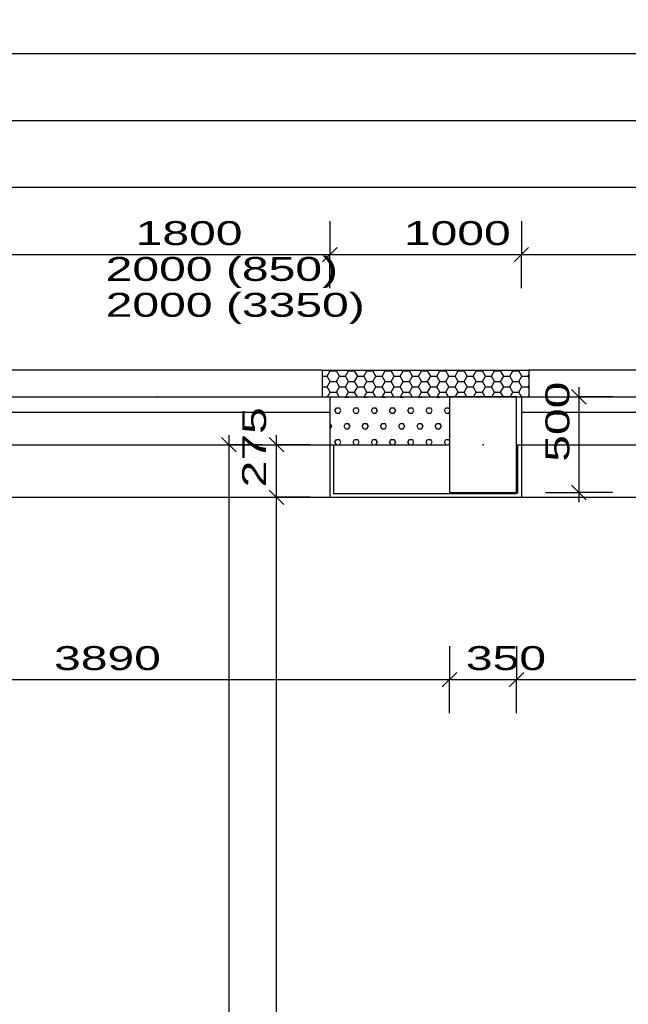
# Model space of a CAD drawing. Extents: x -196363 to 396902, y -489949 to -260582.
# Tile 239 of 256: x 259440 to 262616, y -373397 to -368254. Entities that reach past the tile are written whole.
import ezdxf

# ---------------------------------------------------------------- set-up
doc = ezdxf.new("R2010")
doc.units = 0
doc.header["$MEASUREMENT"] = 0
for name, color, linetype in [('dvere', 1, 'Continuous'), ('koty', 1, 'Continuous'), ('navrh', 2, 'Continuous'), ('okna', 2, 'Continuous'), ('srafy', 8, 'Continuous'), ('tepizol', 8, 'Continuous'), ('žb', 2, 'Continuous')]:
    doc.layers.add(name, color=color, linetype=linetype)
doc.styles.add('SPIRITTXTSTYLE1', font='ROMAN')
doc.dimstyles.new('SPIRITSTYLE26', dxfattribs={"dimtxt": 125, "dimasz": 12.7, "dimexe": 175, "dimexo": -175, "dimgap": 50, "dimtad": 1, "dimdec": 3, "dimzin": 0, "dimdsep": 46, "dimlunit": 7, "dimtxsty": 'SPIRITTXTSTYLE1', "dimblk1": '_TICKMARKS26', "dimblk2": '_TICKMARKS26', "dimsah": 1, "dimcen": 0.09, "dimdle": 50, "dimclrd": 1, "dimclre": 1, "dimclrt": 1, "dimadec": 0, "dimazin": 0, "dimtfac": 1, "dimtdec": 4, "dimtofl": 0, "dimtmove": 1, "dimatfit": 0, "dimfxl": 0, "dimtolj": 1, "dimtzin": 0, "dimarcsym": 0})
doc.dimstyles.new('SPIRITSTYLE491', dxfattribs={"dimtxt": 125, "dimasz": 12.7, "dimexe": 175, "dimexo": 817.485168, "dimgap": 50, "dimtad": 1, "dimdec": 3, "dimzin": 0, "dimdsep": 46, "dimlunit": 7, "dimtxsty": 'SPIRITTXTSTYLE1', "dimblk1": '_TICKMARKS491', "dimblk2": '_TICKMARKS491', "dimsah": 1, "dimcen": 0.09, "dimdle": 50, "dimclrd": 1, "dimclre": 1, "dimclrt": 1, "dimadec": 0, "dimazin": 0, "dimtfac": 1, "dimtdec": 4, "dimtofl": 0, "dimtmove": 1, "dimatfit": 0, "dimfxl": 0, "dimtolj": 1, "dimtzin": 0, "dimarcsym": 0})
doc.dimstyles.new('SPIRITSTYLE493', dxfattribs={"dimtxt": 125, "dimasz": 12.7, "dimexe": 175, "dimexo": 1167.479248, "dimgap": 50, "dimtad": 1, "dimdec": 3, "dimzin": 0, "dimdsep": 46, "dimlunit": 7, "dimtxsty": 'SPIRITTXTSTYLE1', "dimblk1": '_TICKMARKS493', "dimblk2": '_TICKMARKS493', "dimsah": 1, "dimcen": 0.09, "dimdle": 50, "dimclrd": 1, "dimclre": 1, "dimclrt": 1, "dimadec": 0, "dimazin": 0, "dimtfac": 1, "dimtdec": 4, "dimtofl": 0, "dimtmove": 1, "dimatfit": 0, "dimfxl": 0, "dimtolj": 1, "dimtzin": 0, "dimarcsym": 0})
doc.dimstyles.new('SPIRITSTYLE496', dxfattribs={"dimtxt": 125, "dimasz": 12.7, "dimexe": 175, "dimexo": 1267.467041, "dimgap": 50, "dimtad": 1, "dimdec": 3, "dimzin": 0, "dimdsep": 46, "dimlunit": 7, "dimtxsty": 'SPIRITTXTSTYLE1', "dimblk1": '_TICKMARKS496', "dimblk2": '_TICKMARKS496', "dimsah": 1, "dimcen": 0.09, "dimdle": 50, "dimclrd": 1, "dimclre": 1, "dimclrt": 1, "dimadec": 0, "dimazin": 0, "dimtfac": 1, "dimtdec": 4, "dimtofl": 0, "dimtmove": 1, "dimatfit": 0, "dimfxl": 0, "dimtolj": 1, "dimtzin": 0, "dimarcsym": 0})
doc.dimstyles.new('SPIRITSTYLE497', dxfattribs={"dimtxt": 125, "dimasz": 12.7, "dimexe": 175, "dimexo": 1617.461182, "dimgap": 50, "dimtad": 1, "dimdec": 3, "dimzin": 0, "dimdsep": 46, "dimlunit": 7, "dimtxsty": 'SPIRITTXTSTYLE1', "dimblk1": '_TICKMARKS497', "dimblk2": '_TICKMARKS497', "dimsah": 1, "dimcen": 0.09, "dimdle": 50, "dimclrd": 1, "dimclre": 1, "dimclrt": 1, "dimadec": 0, "dimazin": 0, "dimtfac": 1, "dimtdec": 4, "dimtofl": 0, "dimtmove": 1, "dimatfit": 0, "dimfxl": 0, "dimtolj": 1, "dimtzin": 0, "dimarcsym": 0})
doc.dimstyles.new('SPIRITSTYLE634', dxfattribs={"dimtxt": 125, "dimasz": 12.7, "dimexe": 175, "dimexo": 74.187881, "dimgap": 50, "dimtad": 1, "dimdec": 3, "dimzin": 0, "dimdsep": 46, "dimlunit": 7, "dimtxsty": 'SPIRITTXTSTYLE1', "dimblk1": '_TICKMARKS634', "dimblk2": '_TICKMARKS634', "dimsah": 1, "dimcen": 0.09, "dimdle": 50, "dimclrd": 1, "dimclre": 1, "dimclrt": 1, "dimadec": 0, "dimazin": 0, "dimtfac": 1, "dimtdec": 4, "dimtofl": 0, "dimtmove": 1, "dimatfit": 0, "dimfxl": 0, "dimtolj": 1, "dimtzin": 0, "dimarcsym": 0})
doc.dimstyles.new('SPIRITSTYLE635', dxfattribs={"dimtxt": 125, "dimasz": 12.7, "dimexe": 175, "dimexo": 500.605255, "dimgap": 50, "dimtad": 1, "dimdec": 3, "dimzin": 0, "dimdsep": 46, "dimlunit": 7, "dimtxsty": 'SPIRITTXTSTYLE1', "dimblk1": '_TICKMARKS635', "dimblk2": '_TICKMARKS635', "dimsah": 1, "dimcen": 0.09, "dimdle": 50, "dimclrd": 1, "dimclre": 1, "dimclrt": 1, "dimadec": 0, "dimazin": 0, "dimtfac": 1, "dimtdec": 4, "dimtofl": 0, "dimtmove": 1, "dimatfit": 0, "dimfxl": 0, "dimtolj": 1, "dimtzin": 0, "dimarcsym": 0})
doc.dimstyles.new('SPIRITSTYLE698', dxfattribs={"dimtxt": 125, "dimasz": 12.7, "dimexe": 175, "dimexo": 902.217957, "dimgap": 50, "dimtad": 1, "dimdec": 3, "dimzin": 0, "dimdsep": 46, "dimlunit": 7, "dimtxsty": 'SPIRITTXTSTYLE1', "dimblk1": '_TICKMARKS698', "dimblk2": '_TICKMARKS698', "dimsah": 1, "dimcen": 0.09, "dimdle": 50, "dimclrd": 1, "dimclre": 1, "dimclrt": 1, "dimadec": 0, "dimazin": 0, "dimtfac": 1, "dimtdec": 4, "dimtofl": 0, "dimtmove": 1, "dimatfit": 0, "dimfxl": 0, "dimtolj": 1, "dimtzin": 0, "dimarcsym": 0})
doc.dimstyles.new('SPIRITSTYLE699', dxfattribs={"dimtxt": 125, "dimasz": 12.7, "dimexe": 175, "dimexo": 802.230286, "dimgap": 50, "dimtad": 1, "dimdec": 3, "dimzin": 0, "dimdsep": 46, "dimlunit": 7, "dimtxsty": 'SPIRITTXTSTYLE1', "dimblk1": '_TICKMARKS699', "dimblk2": '_TICKMARKS699', "dimsah": 1, "dimcen": 0.09, "dimdle": 50, "dimclrd": 1, "dimclre": 1, "dimclrt": 1, "dimadec": 0, "dimazin": 0, "dimtfac": 1, "dimtdec": 4, "dimtofl": 0, "dimtmove": 1, "dimatfit": 0, "dimfxl": 0, "dimtolj": 1, "dimtzin": 0, "dimarcsym": 0})

# ---------------------------------------------------------------- blocks, each defined once
blk = doc.blocks.new('_TICKMARKS491')
at = {"color": 1, "linetype": 'Continuous'}
blk.add_line((-3, -3), (3, 3), dxfattribs=at)
blk = doc.blocks.new('*D1251')
at = {"color": 1, "linetype": 'Continuous', "ltscale": 300}
for p, q in [((259257.75, -369306.21875, 1723.800049), (259257.75, -369481.1875, 1723.800049)), ((261057.75, -369306.21875, 1723.800049), (261057.75, -369481.1875, 1723.800049)), ((259207.75, -369481.1875, 1723.800049), (261107.765625, -369481.1875, 1723.800049)), ((259257.75, -369656.1875, 1723.800049), (259257.75, -369481.1875, 1723.800049)), ((261057.75, -369656.1875, 1723.800049), (261057.75, -369481.1875, 1723.800049))]:
    blk.add_line(p, q, dxfattribs=at)
at = {"color": 1, "linetype": 'Continuous', "ltscale": 300, "xscale": 12.69999980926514, "yscale": 12.69999980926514, "zscale": 12.69999980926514, "rotation": 180.0000050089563}
blk.add_blockref('_TICKMARKS491', (259257.75, -369481.1875, 1723.800049), dxfattribs=at)
at = {"color": 1, "linetype": 'Continuous', "ltscale": 300, "xscale": 12.69999980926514, "yscale": 12.69999980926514, "zscale": 12.69999980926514}
blk.add_blockref('_TICKMARKS491', (261057.75, -369481.1875, 1723.800049), dxfattribs=at)
at = {"color": 1, "linetype": 'Continuous', "ltscale": 300, "style": 'SPIRITTXTSTYLE1', "width": 1.5}
blk.add_text('1800', height=125, dxfattribs=at).set_placement((260044.6875, -369431.21875, 1723.800049))
blk = doc.blocks.new('*D1252')
at = {"color": 1, "linetype": 'Continuous', "ltscale": 300}
for p, q in [((261057.75, -369306.21875, 1723.800049), (261057.75, -369481.1875, 1723.800049)), ((262057.75, -369306.21875, 1723.800049), (262057.75, -369481.1875, 1723.800049)), ((261007.75, -369481.1875, 1723.800049), (262107.765625, -369481.1875, 1723.800049)), ((261057.75, -369656.1875, 1723.800049), (261057.75, -369481.1875, 1723.800049)), ((262057.75, -369656.1875, 1723.800049), (262057.75, -369481.1875, 1723.800049))]:
    blk.add_line(p, q, dxfattribs=at)
at = {"color": 1, "linetype": 'Continuous', "ltscale": 300, "xscale": 12.69999980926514, "yscale": 12.69999980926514, "zscale": 12.69999980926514, "rotation": 180.0000050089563}
blk.add_blockref('_TICKMARKS491', (261057.75, -369481.1875, 1723.800049), dxfattribs=at)
at = {"color": 1, "linetype": 'Continuous', "ltscale": 300, "xscale": 12.69999980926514, "yscale": 12.69999980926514, "zscale": 12.69999980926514}
blk.add_blockref('_TICKMARKS491', (262057.75, -369481.1875, 1723.800049), dxfattribs=at)
at = {"color": 1, "linetype": 'Continuous', "ltscale": 300, "style": 'SPIRITTXTSTYLE1', "width": 1.5}
blk.add_text('1000', height=125, dxfattribs=at).set_placement((261444.65625, -369431.21875, 1723.800049))
blk = doc.blocks.new('*D1253')
at = {"color": 1, "linetype": 'Continuous', "ltscale": 300}
for p, q in [((262057.75, -369306.21875, 1723.80005), (262057.75, -369481.1875, 1723.80005)), ((263857.75, -369306.21875, 1723.80005), (263857.75, -369481.1875, 1723.80005)), ((262007.75, -369481.1875, 1723.80005), (263907.75, -369481.1875, 1723.80005)), ((262057.75, -369656.1875, 1723.80005), (262057.75, -369481.1875, 1723.80005)), ((263857.75, -369656.1875, 1723.80005), (263857.75, -369481.1875, 1723.80005))]:
    blk.add_line(p, q, dxfattribs=at)
at = {"color": 1, "linetype": 'Continuous', "ltscale": 300, "xscale": 12.69999980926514, "yscale": 12.69999980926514, "zscale": 12.69999980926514, "rotation": 180.0000050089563}
blk.add_blockref('_TICKMARKS491', (262057.75, -369481.1875, 1723.80005), dxfattribs=at)
at = {"color": 1, "linetype": 'Continuous', "ltscale": 300, "xscale": 12.69999980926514, "yscale": 12.69999980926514, "zscale": 12.69999980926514}
blk.add_blockref('_TICKMARKS491', (263857.75, -369481.1875, 1723.80005), dxfattribs=at)
at = {"color": 1, "linetype": 'Continuous', "ltscale": 300, "style": 'SPIRITTXTSTYLE1', "width": 1.5}
blk.add_text('1800', height=125, dxfattribs=at).set_placement((262844.6875, -369431.21875, 1723.80005))
blk = doc.blocks.new('_TICKMARKS493')
at = {"color": 1, "linetype": 'Continuous'}
blk.add_line((-3, -3), (3, 3), dxfattribs=at)
blk = doc.blocks.new('*D1264')
at = {"color": 1, "linetype": 'Continuous', "ltscale": 300}
for p, q in [((257792.734375, -368956.21875, 1723.800049), (257792.734375, -369131.21875, 1723.800049)), ((276522.75, -368956.21875, 1723.800049), (276522.75, -369131.21875, 1723.800049)), ((276572.75, -369131.21875, 1723.800049), (257742.734375, -369131.21875, 1723.800049)), ((257792.734375, -369306.21875, 1723.800049), (257792.734375, -369131.21875, 1723.800049)), ((276522.75, -369306.21875, 1723.800049), (276522.75, -369131.21875, 1723.800049))]:
    blk.add_line(p, q, dxfattribs=at)
at = {"color": 1, "linetype": 'Continuous', "ltscale": 300, "xscale": 12.69999980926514, "yscale": 12.69999980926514, "zscale": 12.69999980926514}
for p, rotation in [((257792.734375, -369131.21875, 1723.800049), 180.0000050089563), ((276522.75, -369131.21875, 1723.800049), 360.0000100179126)]:
    blk.add_blockref('_TICKMARKS493', p, dxfattribs=dict(at, rotation=rotation))
at = {"color": 1, "linetype": 'Continuous', "ltscale": 300, "style": 'SPIRITTXTSTYLE1', "width": 1.5}
blk.add_text('18730', height=125, rotation=360.000010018, dxfattribs=at).set_placement((267014.90625, -369081.21875, 1723.800049))
blk = doc.blocks.new('_TICKMARKS496')
at = {"color": 1, "linetype": 'Continuous'}
blk.add_line((-3, -3), (3, 3), dxfattribs=at)
blk = doc.blocks.new('*D1271')
at = {"color": 1, "linetype": 'Continuous', "ltscale": 300}
for p, q in [((257542.75, -368606.21875, 1723.80005), (257542.75, -368781.21875, 1723.80005)), ((276772.75, -368606.21875, 1723.80005), (276772.75, -368781.21875, 1723.80005)), ((257492.75, -368781.21875, 1723.80005), (276822.78125, -368781.21875, 1723.80005)), ((257542.75, -368956.21875, 1723.80005), (257542.75, -368781.21875, 1723.80005)), ((276772.75, -368956.21875, 1723.80005), (276772.75, -368781.21875, 1723.80005))]:
    blk.add_line(p, q, dxfattribs=at)
at = {"color": 1, "linetype": 'Continuous', "ltscale": 300, "xscale": 12.69999980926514, "yscale": 12.69999980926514, "zscale": 12.69999980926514, "rotation": 180.0000050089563}
blk.add_blockref('_TICKMARKS496', (257542.75, -368781.21875, 1723.80005), dxfattribs=at)
at = {"color": 1, "linetype": 'Continuous', "ltscale": 300, "xscale": 12.69999980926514, "yscale": 12.69999980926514, "zscale": 12.69999980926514}
blk.add_blockref('_TICKMARKS496', (276772.75, -368781.21875, 1723.80005), dxfattribs=at)
at = {"color": 1, "linetype": 'Continuous', "ltscale": 300, "style": 'SPIRITTXTSTYLE1', "width": 1.5}
blk.add_text('19230', height=125, dxfattribs=at).set_placement((267014.90625, -368731.21875, 1723.80005))
blk = doc.blocks.new('_TICKMARKS497')
at = {"color": 1, "linetype": 'Continuous'}
blk.add_line((-3, -3), (3, 3), dxfattribs=at)
blk = doc.blocks.new('*D1272')
at = {"color": 1, "linetype": 'Continuous', "ltscale": 300}
for p, q in [((251502.765625, -368256.21875, 1723.800049), (251502.765625, -368431.21875, 1723.800049)), ((276772.75, -368256.21875, 1723.800049), (276772.75, -368431.21875, 1723.800049)), ((251452.765625, -368431.21875, 1723.800049), (276822.78125, -368431.21875, 1723.800049)), ((251502.765625, -368606.21875, 1723.800049), (251502.765625, -368431.21875, 1723.800049)), ((276772.75, -368606.21875, 1723.800049), (276772.75, -368431.21875, 1723.800049))]:
    blk.add_line(p, q, dxfattribs=at)
at = {"color": 1, "linetype": 'Continuous', "ltscale": 300, "xscale": 12.69999980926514, "yscale": 12.69999980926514, "zscale": 12.69999980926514, "rotation": 180.0000050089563}
blk.add_blockref('_TICKMARKS497', (251502.765625, -368431.21875, 1723.800049), dxfattribs=at)
at = {"color": 1, "linetype": 'Continuous', "ltscale": 300, "xscale": 12.69999980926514, "yscale": 12.69999980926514, "zscale": 12.69999980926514}
blk.add_blockref('_TICKMARKS497', (276772.75, -368431.21875, 1723.800049), dxfattribs=at)
at = {"color": 1, "linetype": 'Continuous', "ltscale": 300, "style": 'SPIRITTXTSTYLE1', "width": 1.5}
blk.add_text('25270', height=125, dxfattribs=at).set_placement((263988.96875, -368381.25, 1723.800049))
blk = doc.blocks.new('_TICKMARKS26')
at = {"color": 1, "linetype": 'Continuous'}
blk.add_line((-3, -3), (3, 3), dxfattribs=at)
blk = doc.blocks.new('*D1554')
at = {"color": 1, "linetype": 'Continuous', "ltscale": 300}
for p, q in [((260780.046875, -380123.6875, 1723.800049), (260780.046875, -370698.65625, 1723.800049)), ((260605.046875, -370748.65625, 1723.800049), (260780.046875, -370748.65625, 1723.800049)), ((260955.03125, -370748.65625, 1723.800049), (260780.046875, -370748.65625, 1723.800049)), ((260605.046875, -380073.65625, 1723.800049), (260780.046875, -380073.65625, 1723.800049)), ((260955.03125, -380073.65625, 1723.800049), (260780.046875, -380073.65625, 1723.800049))]:
    blk.add_line(p, q, dxfattribs=at)
at = {"color": 1, "linetype": 'Continuous', "ltscale": 300, "xscale": 12.69999980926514, "yscale": 12.69999980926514, "zscale": 12.69999980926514}
for p, rotation in [((260780.046875, -370748.65625, 1723.800049), 90.00000250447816), ((260780.046875, -380073.65625, 1723.800049), 270.0000006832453)]:
    blk.add_blockref('_TICKMARKS26', p, dxfattribs=dict(at, rotation=rotation))
at = {"color": 1, "linetype": 'Continuous', "ltscale": 300, "style": 'SPIRITTXTSTYLE1', "width": 1.5}
blk.add_text('9325', height=125, rotation=90.000002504, dxfattribs=at).set_placement((260730.0625, -375530.1875, 1723.800049))
blk = doc.blocks.new('*D1555')
at = {"color": 1, "linetype": 'Continuous', "ltscale": 300}
for p, q in [((260780.046875, -370798.6875, 1723.800049), (260780.046875, -370423.6875, 1723.800049)), ((260605.046875, -370473.6875, 1723.800049), (260780.046875, -370473.6875, 1723.800049)), ((260955.03125, -370473.6875, 1723.800049), (260780.046875, -370473.6875, 1723.800049)), ((260605.046875, -370748.65625, 1723.800049), (260780.046875, -370748.65625, 1723.800049)), ((260955.03125, -370748.65625, 1723.800049), (260780.046875, -370748.65625, 1723.800049))]:
    blk.add_line(p, q, dxfattribs=at)
at = {"color": 1, "linetype": 'Continuous', "ltscale": 300, "xscale": 12.69999980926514, "yscale": 12.69999980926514, "zscale": 12.69999980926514}
for p, rotation in [((260780.046875, -370473.6875, 1723.800049), 90.00000250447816), ((260780.046875, -370748.65625, 1723.800049), 270.0000006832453)]:
    blk.add_blockref('_TICKMARKS26', p, dxfattribs=dict(at, rotation=rotation))
at = {"color": 1, "linetype": 'Continuous', "ltscale": 300, "style": 'SPIRITTXTSTYLE1', "width": 1.5}
blk.add_text('275', height=125, rotation=90.000002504, dxfattribs=at).set_placement((260725.71875, -370696.40625, 1723.800049))
blk = doc.blocks.new('_TICKMARKS634')
at = {"color": 1, "linetype": 'Continuous'}
blk.add_line((-3, -3), (3, 3), dxfattribs=at)
blk = doc.blocks.new('*D1556')
at = {"color": 1, "linetype": 'Continuous', "ltscale": 300}
for p, q in [((260530.859375, -370423.6875, 1723.800049), (260530.859375, -380183.65625, 1723.800049)), ((260355.859375, -370473.6875, 1723.800049), (260530.859375, -370473.6875, 1723.800049)), ((260705.84375, -370473.6875, 1723.800049), (260530.859375, -370473.6875, 1723.800049)), ((260355.859375, -380133.65625, 1723.800049), (260530.859375, -380133.65625, 1723.800049)), ((260705.84375, -380133.65625, 1723.800049), (260530.859375, -380133.65625, 1723.800049))]:
    blk.add_line(p, q, dxfattribs=at)
at = {"color": 1, "linetype": 'Continuous', "ltscale": 300, "xscale": 12.69999980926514, "yscale": 12.69999980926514, "zscale": 12.69999980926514}
for p, rotation in [((260530.859375, -370473.6875, 1723.800049), 90.00000250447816), ((260530.859375, -380133.65625, 1723.800049), -90.00000250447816)]:
    blk.add_blockref('_TICKMARKS634', p, dxfattribs=dict(at, rotation=rotation))
at = {"color": 1, "linetype": 'Continuous', "ltscale": 300, "style": 'SPIRITTXTSTYLE1', "width": 1.5}
blk.add_text('9660', height=125, rotation=450.000019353, dxfattribs=at).set_placement((260480.875, -375422.6875, 1723.800049))
blk = doc.blocks.new('_TICKMARKS635')
at = {"color": 1, "linetype": 'Continuous'}
blk.add_line((-3, -3), (3, 3), dxfattribs=at)
blk = doc.blocks.new('*D1557')
at = {"color": 1, "linetype": 'Continuous', "ltscale": 300}
for p, q in [((262358.375, -370173.6875, 1723.80005), (262358.375, -370773.6875, 1723.80005)), ((262183.375, -370223.6875, 1723.80005), (262358.375, -370223.6875, 1723.80005)), ((262533.34375, -370223.6875, 1723.80005), (262358.375, -370223.6875, 1723.80005)), ((262183.375, -370723.65625, 1723.80005), (262358.375, -370723.65625, 1723.80005)), ((262533.34375, -370723.65625, 1723.80005), (262358.375, -370723.65625, 1723.80005))]:
    blk.add_line(p, q, dxfattribs=at)
at = {"color": 1, "linetype": 'Continuous', "ltscale": 300, "xscale": 12.69999980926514, "yscale": 12.69999980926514, "zscale": 12.69999980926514}
for p, rotation in [((262358.375, -370223.6875, 1723.80005), 90.00000250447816), ((262358.375, -370723.65625, 1723.80005), -90.00000250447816)]:
    blk.add_blockref('_TICKMARKS635', p, dxfattribs=dict(at, rotation=rotation))
at = {"color": 1, "linetype": 'Continuous', "ltscale": 300, "style": 'SPIRITTXTSTYLE1', "width": 1.5}
blk.add_text('500', height=125, rotation=450.00001935, dxfattribs=at).set_placement((262308.375, -370562.96875, 1723.80005))
blk = doc.blocks.new('_TICKMARKS698')
at = {"color": 1, "linetype": 'Continuous'}
blk.add_line((-3, -3), (3, 3), dxfattribs=at)
blk = doc.blocks.new('*D1662')
at = {"color": 1, "linetype": 'Continuous', "ltscale": 300}
for p, q in [((257792.734375, -371525.90625, 1723.800049), (257792.734375, -371700.90625, 1723.800049)), ((261682.75, -371525.90625, 1723.800049), (261682.75, -371700.90625, 1723.800049)), ((257742.734375, -371700.90625, 1723.800049), (261732.765625, -371700.90625, 1723.800049)), ((257792.734375, -371875.90625, 1723.800049), (257792.734375, -371700.90625, 1723.800049)), ((261682.75, -371875.90625, 1723.800049), (261682.75, -371700.90625, 1723.800049))]:
    blk.add_line(p, q, dxfattribs=at)
at = {"color": 1, "linetype": 'Continuous', "ltscale": 300, "xscale": 12.69999980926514, "yscale": 12.69999980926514, "zscale": 12.69999980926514, "rotation": 180.0000050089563}
blk.add_blockref('_TICKMARKS698', (257792.734375, -371700.90625, 1723.800049), dxfattribs=at)
at = {"color": 1, "linetype": 'Continuous', "ltscale": 300, "xscale": 12.69999980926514, "yscale": 12.69999980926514, "zscale": 12.69999980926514}
blk.add_blockref('_TICKMARKS698', (261682.75, -371700.90625, 1723.800049), dxfattribs=at)
at = {"color": 1, "linetype": 'Continuous', "ltscale": 300, "style": 'SPIRITTXTSTYLE1', "width": 1.5}
blk.add_text('3890', height=125, dxfattribs=at).set_placement((259618.703125, -371650.90625, 1723.800049))
blk = doc.blocks.new('_TICKMARKS699')
at = {"color": 1, "linetype": 'Continuous'}
blk.add_line((-3, -3), (3, 3), dxfattribs=at)
blk = doc.blocks.new('*D1663')
at = {"color": 1, "linetype": 'Continuous', "ltscale": 300}
for p, q in [((261682.75, -371525.90625, 1723.800049), (261682.75, -371700.90625, 1723.800049)), ((262032.75, -371525.90625, 1723.800049), (262032.75, -371700.90625, 1723.800049)), ((261632.75, -371700.90625, 1723.800049), (262082.75, -371700.90625, 1723.800049)), ((261682.75, -371875.90625, 1723.800049), (261682.75, -371700.90625, 1723.800049)), ((262032.75, -371875.90625, 1723.800049), (262032.75, -371700.90625, 1723.800049))]:
    blk.add_line(p, q, dxfattribs=at)
at = {"color": 1, "linetype": 'Continuous', "ltscale": 300, "xscale": 12.69999980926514, "yscale": 12.69999980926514, "zscale": 12.69999980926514, "rotation": 180.0000050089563}
blk.add_blockref('_TICKMARKS699', (261682.75, -371700.90625, 1723.800049), dxfattribs=at)
at = {"color": 1, "linetype": 'Continuous', "ltscale": 300, "xscale": 12.69999980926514, "yscale": 12.69999980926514, "zscale": 12.69999980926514}
blk.add_blockref('_TICKMARKS699', (262032.75, -371700.90625, 1723.800049), dxfattribs=at)
at = {"color": 1, "linetype": 'Continuous', "ltscale": 300, "style": 'SPIRITTXTSTYLE1', "width": 1.5}
blk.add_text('350', height=125, dxfattribs=at).set_placement((261768.453125, -371650.90625, 1723.800049))
blk = doc.blocks.new('*D1664')
at = {"color": 1, "linetype": 'Continuous', "ltscale": 300}
for p, q in [((262032.75, -371525.90625, 1723.80005), (262032.75, -371700.90625, 1723.80005)), ((266982.75, -371525.90625, 1723.80005), (266982.75, -371700.90625, 1723.80005)), ((261982.75, -371700.90625, 1723.80005), (267032.75, -371700.90625, 1723.80005)), ((262032.75, -371875.90625, 1723.80005), (262032.75, -371700.90625, 1723.80005)), ((266982.75, -371875.90625, 1723.80005), (266982.75, -371700.90625, 1723.80005))]:
    blk.add_line(p, q, dxfattribs=at)
at = {"color": 1, "linetype": 'Continuous', "ltscale": 300, "xscale": 12.69999980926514, "yscale": 12.69999980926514, "zscale": 12.69999980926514, "rotation": 180.0000050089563}
blk.add_blockref('_TICKMARKS699', (262032.75, -371700.90625, 1723.80005), dxfattribs=at)
at = {"color": 1, "linetype": 'Continuous', "ltscale": 300, "xscale": 12.69999980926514, "yscale": 12.69999980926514, "zscale": 12.69999980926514}
blk.add_blockref('_TICKMARKS699', (266982.75, -371700.90625, 1723.80005), dxfattribs=at)
at = {"color": 1, "linetype": 'Continuous', "ltscale": 300, "style": 'SPIRITTXTSTYLE1', "width": 1.5}
blk.add_text('4950', height=125, dxfattribs=at).set_placement((264388.71875, -371650.90625, 1723.80005))

msp = doc.modelspace()

# ---------------------------------------------------------------- hatches: boundary and pattern name
at = {"layer": 'srafy', "linetype": 'Continuous', "ltscale": 300}
h = msp.add_hatch(dxfattribs=at)
h.set_pattern_fill('PorBet', color=8, scale=15.875, style=0, pattern_type=2)
h.set_pattern_definition([(0, (583704.19, -258948.734), (47.625, 82.488914), [15.875, -79.375]), (0, (583704.19, -258921.234), (47.625, 82.488914), [15.875, -79.375]), (60.000002, (583720.06, -258948.734), (-47.625, 82.488914), [15.875, -79.375]), (120.000003, (583704.19, -258948.734), (-95.25, -3e-06), [15.875, -79.375]), (60.000002, (583696.25, -258934.984), (-47.625, 82.488914), [15.875, -79.375]), (120.000003, (583728, -258934.984), (-95.25, -3e-06), [15.875, -79.375])])
h.paths.add_polyline_path([(261057.75, -370223.6875), (261057.75, -370473.6875), (261682.75, -370473.6875), (261682.75, -370223.6875)], flags=0)
at = {"layer": 'tepizol', "linetype": 'Continuous', "ltscale": 300}
h = msp.add_hatch(dxfattribs=at)
h.set_pattern_fill('Plastev', scale=31.75, style=0, pattern_type=2)
h.set_pattern_definition([(0, (583704.188, -258948.734), (47.625, 27.4963055), [-63.5, 31.75]), (60.000002, (583704.188, -258948.734), (-1.7e-06, 54.9926147), [31.75, -63.5]), (120.000003, (583704.188, -258948.734), (-47.625, 27.4963055), [-63.5, 31.75])])
h.paths.add_polyline_path([(262097.73438, -370223.6875), (262097.73438, -370083.6875), (261017.75, -370083.6875), (261017.75, -370223.6875)], flags=0)

# ---------------------------------------------------------------- linework, layer by layer
at = {"layer": 'dvere', "color": 7, "linetype": 'Continuous', "ltscale": 300}
for p, q in [((261057.75, -370473.6875, 900), (261057.75, -370748.65625, 900)), ((261077.75, -370473.6875, 900), (261077.75, -370728.6875, 900)), ((262037.76562, -370473.6875, 900), (262037.76562, -370728.6875, 900)), ((262057.75, -370473.6875, 900), (262057.75, -370748.65625, 900)), ((258067.71875, -370748.65625, 900), (276247.75, -370748.65625, 900)), ((261077.75, -370728.6875, 900), (262032.75, -370728.6875, 900))]:
    msp.add_line(p, q, dxfattribs=at)
at = {"layer": 'navrh', "color": 2, "linetype": 'Continuous', "ltscale": 300}
for p, q in [((261017.75, -370083.6875, 900), (262097.73438, -370083.6875, 900)), ((261017.75, -370083.6875, 900), (261017.75, -370223.6875, 900)), ((262097.73438, -370083.6875, 900), (262097.73438, -370223.6875, 900)), ((261017.75, -370223.6875, 900), (262097.73438, -370223.6875, 900)), ((261057.75, -370223.6875, 900), (261057.75, -370473.6875, 900)), ((262057.75, -370223.6875, 900), (262057.75, -370473.6875, 900)), ((261057.75, -370473.6875, 900), (261682.75, -370473.6875, 900)), ((262032.75, -370473.6875, 900), (262057.75, -370473.6875, 900))]:
    msp.add_line(p, q, dxfattribs=at)
at = {"layer": 'okna', "color": 7, "linetype": 'Continuous', "ltscale": 300}
for p, q in [((261017.75, -370083.6875, 3371.40015), (259297.73438, -370083.6875, 3371.40015)), ((263817.75, -370083.6875, 3371.40015), (262097.73438, -370083.6875, 3371.40015)), ((259257.75, -370223.6875, 4195.2002), (261057.75, -370223.6875, 4195.2002)), ((262057.75, -370223.6875, 5019.00049), (263857.75, -370223.6875, 5019.00049)), ((259257.75, -370303.6875, 4195.2002), (261057.75, -370303.6875, 4195.2002)), ((262057.75, -370303.6875, 5019.00049), (263857.75, -370303.6875, 5019.00049)), ((259257.75, -370473.6875, 4195.2002), (261057.75, -370473.6875, 4195.2002)), ((262057.75, -370473.6875, 5019.00049), (263857.75, -370473.6875, 5019.00049))]:
    msp.add_line(p, q, dxfattribs=at)
msp.add_point((260157.76562, -370223.6875, 3371.40015), dxfattribs=at)
at = {"layer": 'žb', "color": 2, "linetype": 'Continuous', "ltscale": 300}
for p, q in [((262032.75, -370223.6875, 1723.80005), (261682.75, -370223.6875, 1723.80005)), ((261682.75, -370223.6875, 1723.80005), (261682.75, -370723.65625, 1723.80005)), ((262032.75, -370723.65625, 1723.80005), (262032.75, -370223.6875, 1723.80005)), ((261682.75, -370723.65625, 1723.80005), (262032.75, -370723.65625, 1723.80005))]:
    msp.add_line(p, q, dxfattribs=at)
msp.add_point((261857.75, -370473.6875, 1723.80005), dxfattribs=at)

# ---------------------------------------------------------------- texts
at = {"layer": 'koty', "color": 1, "linetype": 'Continuous', "ltscale": 300, "style": 'SPIRITTXTSTYLE1', "width": 1.5}
for s, p in [('2000 (850)', (259888.40625, -369618.3125, 1723.80005)), ('2000 (3350)', (259888.40625, -369805.71875, 1723.80005))]:
    msp.add_text(s, height=125, dxfattribs=at).set_placement(p)

# ---------------------------------------------------------------- dimensions: what is measured, and where the dimension line sits
at = {"layer": 'koty', "color": 1, "linetype": 'Continuous', "ltscale": 300}
for base, p1, p2, dimstyle, picture, middle in [((251502.76562, -368431.21875, 1723.80005), (251502.76562, -376253.65625, 1723.80005), (276772.75, -370223.6875, 1723.80005), 'SPIRITSTYLE497', '*D1272', (264137.78125, -368431.21875, 1723.80005)), ((257542.75, -368781.21875, 1723.80005), (257542.75, -370223.6875, 1723.80005), (276772.75, -370223.6875, 1723.80005), 'SPIRITSTYLE496', '*D1271', (267157.75, -368781.21875, 1723.80005)), ((276522.75, -369131.21875, 1723.80005), (276522.75, -370473.6875, 1723.80005), (257792.73438, -370473.6875, 1723.80005), 'SPIRITSTYLE493', '*D1264', (267157.75, -369131.21875, 1723.80005)), ((259257.75, -369481.1875, 1723.80005), (259257.75, -370473.6875, 1723.80005), (261057.75, -370473.6875, 1723.80005), 'SPIRITSTYLE491', '*D1251', (260157.76562, -369481.1875, 1723.80005)), ((261057.75, -369481.1875, 1723.80005), (261057.75, -370473.6875, 1723.80005), (262057.75, -370473.6875, 1723.80005), 'SPIRITSTYLE491', '*D1252', (261557.73438, -369481.1875, 1723.80005)), ((262057.75, -369481.1875, 1723.80005), (262057.75, -370473.6875, 1723.80005), (263857.75, -370473.6875, 1723.80005), 'SPIRITSTYLE491', '*D1253', (262957.78125, -369481.1875, 1723.80005)), ((257792.73438, -371700.90625, 1723.80005), (257792.73438, -370623.6875, 1723.80005), (261682.75, -370623.6875, 1723.80005), 'SPIRITSTYLE698', '*D1662', (259737.75, -371700.90625, 1723.80005)), ((261682.75, -371700.90625, 1723.80005), (261682.75, -370723.65625, 1723.80005), (262032.75, -370723.65625, 1723.80005), 'SPIRITSTYLE699', '*D1663', (261857.75, -371700.90625, 1723.80005)), ((262032.75, -371700.90625, 1723.80005), (262032.75, -370723.65625, 1723.80005), (266982.75, -370723.65625, 1723.80005), 'SPIRITSTYLE699', '*D1664', (264507.75, -371700.90625, 1723.80005))]:
    dim = msp.add_linear_dim(base=base, p1=p1, p2=p2, dimstyle=dimstyle, dxfattribs=at)
    dim.commit()
    dim.dimension.update_dxf_attribs({"geometry": picture, "text_midpoint": middle})
for base, p1, p2, dimstyle, picture, middle in [((262358.375, -370223.6875, 1723.80005), (261682.75, -370223.6875, 1723.80005), (261682.75, -370723.65625, 1723.80005), 'SPIRITSTYLE635', '*D1557', (262358.375, -370473.6875, 1723.80005)), ((260530.85938, -370473.6875, 1723.80005), (260780.04688, -370473.6875, 1723.80005), (260112.76562, -380133.65625, 1723.80005), 'SPIRITSTYLE634', '*D1556', (260530.85938, -375303.65625, 1723.80005)), ((260780.04688, -380073.65625, 1723.80005), (260780.04688, -380073.65625, 1723.80005), (260780.04688, -370748.65625, 1723.80005), 'SPIRITSTYLE26', '*D1554', (260780.04688, -375411.15625, 1723.80005))]:
    dim = msp.add_linear_dim(base=base, p1=p1, p2=p2, angle=90.0000025, dimstyle=dimstyle, dxfattribs=at)
    dim.commit()
    dim.dimension.update_dxf_attribs({"geometry": picture, "text_midpoint": middle})
dim = msp.add_linear_dim(base=(260780.04688, -370748.65625, 1723.80005), p1=(260780.04688, -370748.65625, 1723.80005), p2=(260780.04688, -370473.6875, 1723.80005), angle=90.0000025, dimstyle='SPIRITSTYLE26', dxfattribs=at)
dim.commit()
dim.dimension.update_dxf_attribs({"geometry": '*D1555', "text_midpoint": (260576.92188, -370696.40625), "dimtype": 160})

doc.saveas('drawing.dxf')
